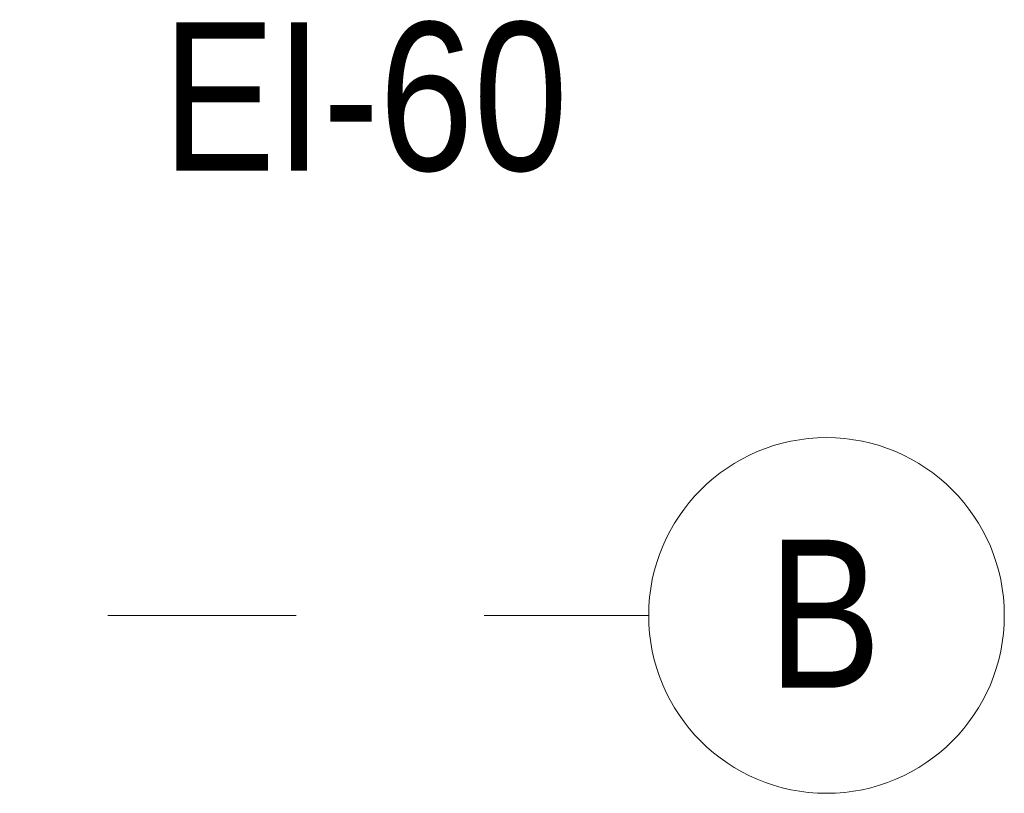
# Model space of a CAD drawing. Header units: millimetres. Extents: x -2180 to 91692, y -6418 to 21859.
# Tile 119 of 256: x 36423 to 38084, y 4200 to 5505. Entities that reach past the tile are written whole.
import ezdxf

# ---------------------------------------------------------------- set-up
doc = ezdxf.new("R2010")
doc.units = ezdxf.units.MM
doc.linetypes.add('Grid Line 1_2_', pattern=[2222.5, 1270, -317.5, 317.5, -317.5])
doc.layers.add('Grids', color=7, linetype='Continuous', lineweight=9)
doc.layers.add('Grids-1', color=7, linetype='Grid Line 1_2_', lineweight=9)
doc.layers.add('Text Notes-1', color=1, linetype='Continuous', lineweight=9, true_color=0xff0000)
doc.styles.add('Swis721 Cn BT', font='swissc.ttf', dxfattribs={"height": 250})
doc.styles.add('Swis721 Cn BT_I', font='swissci.ttf', dxfattribs={"height": 250})

# ---------------------------------------------------------------- blocks, each defined once
blk = doc.blocks.new('Grid - M_Grid Head - Circle väike-415116-1 Korruse  plaan')
at = {"layer": 'Grids'}
blk.add_circle((0, 0), 3, dxfattribs=at)

msp = doc.modelspace()

# ---------------------------------------------------------------- linework, layer by layer
at = {"layer": 'Grids-1'}
msp.add_line((34984.4, 4500), (37484.4, 4500), dxfattribs=at)

# ---------------------------------------------------------------- block references
at = {"layer": 'Grids', "xscale": 99.99999999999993, "yscale": 99.99999999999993, "zscale": 99.99999999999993, "rotation": 269.9999999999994}
msp.add_blockref('Grid - M_Grid Head - Circle väike-415116-1 Korruse  plaan', (37784.4, 4500), dxfattribs=at)

# ---------------------------------------------------------------- texts
at = {"layer": 'Grids', "insert": (37685.8, 4628), "char_height": 250, "width": 224.472, "attachment_point": 1, "style": 'Swis721 Cn BT'}
msp.add_mtext('\\fSwis721 Cn BT|b0|i0|c186|p34|;B', dxfattribs=at)
at = {"layer": 'Text Notes-1', "insert": (36663.6, 5500.7), "char_height": 250, "width": 817.721, "attachment_point": 1, "style": 'Swis721 Cn BT_I'}
msp.add_mtext('EI-60', dxfattribs=at)

doc.saveas('drawing.dxf')
